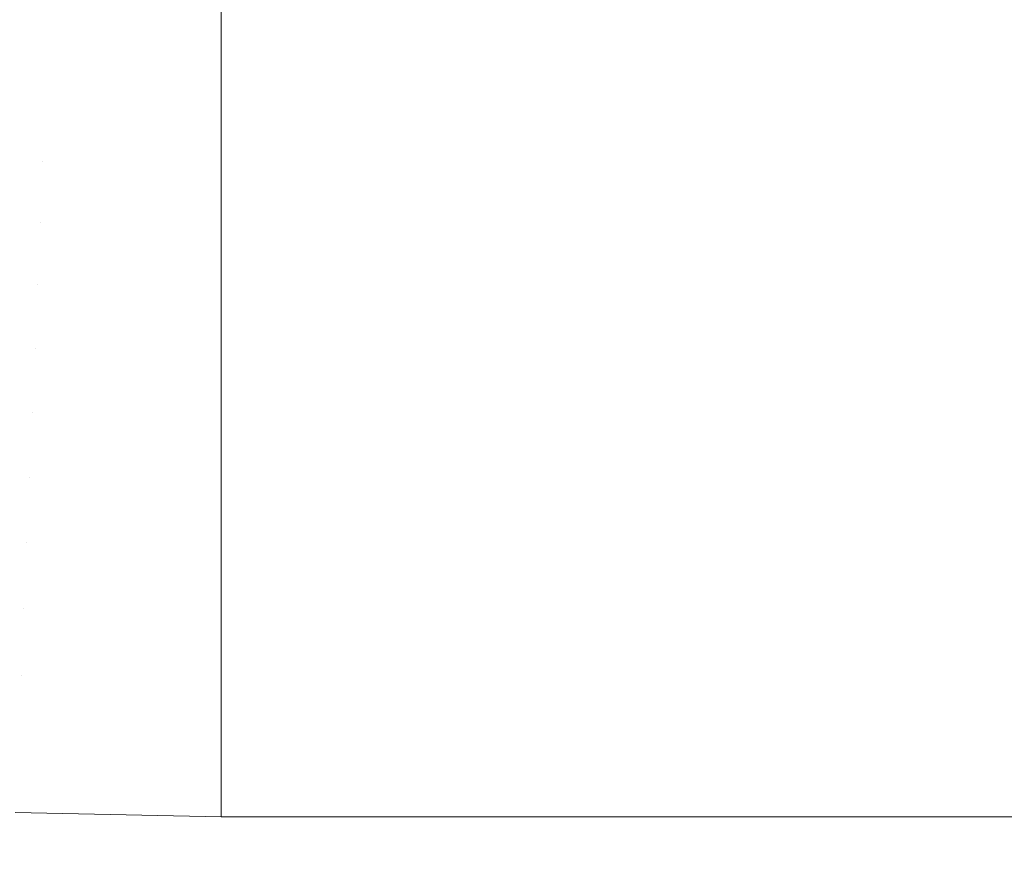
# Model space of a CAD drawing. Header units: centimetres. Extents: x -25.9 to 27.4, y 34.1 to 35.9.
# Tile 118 of 256: x -7.7659 to -7.7051, y 34.3381 to 34.3894. Entities that reach past the tile are written whole.
import ezdxf

# ---------------------------------------------------------------- set-up
doc = ezdxf.new("R2010")
doc.units = ezdxf.units.CM
doc.header["$LTSCALE"] = 2.54
doc.layers.add('Lucido design-1', color=7, linetype='Continuous')

# ---------------------------------------------------------------- blocks, each defined once
blk = doc.blocks.new('Gruppo-5-1')
at = {"color": 7, "linetype": 'Continuous', "lineweight": 9}
for points in [[(-25.75346, 35.840112, -9.381992), (-25.75346, 34.240112, -9.381992), (27.34654, 34.240112, -9.381992), (27.34654, 35.840112, -9.381992)], [(-25.75346, 35.840112, -33.348755), (-25.75346, 34.240112, -33.348755), (27.34654, 34.240112, -33.348755), (27.34654, 35.840112, -33.348755)]]:
    blk.add_3dface(points, dxfattribs=at)
for points, invisible_edges in [([(-7.764168, 34.388036, -10.169884), (-7.774857, 34.388718, -10.169884), (-7.774555, 34.392269, -10.167854), (-7.764017, 34.391597, -10.167854)], 15), ([(-7.764168, 34.388036, -34.136647), (-7.774857, 34.388718, -34.136647), (-7.774555, 34.392269, -34.134617), (-7.764017, 34.391597, -34.134617)], 15), ([(-7.75346, 34.390102, -10.168577), (-7.75346, 34.387809, -10.169884), (-7.764168, 34.388036, -10.169884), (-7.764017, 34.391597, -10.167854)], 14), ([(-7.75346, 34.390102, -34.13534), (-7.75346, 34.387809, -34.136647), (-7.764168, 34.388036, -34.136647), (-7.764017, 34.391597, -34.134617)], 14), ([(-7.75346, 34.387809, -10.169884), (-7.75346, 34.390102, -10.168577), (9.34654, 34.390102, -10.168577), (9.34654, 34.387809, -10.169884)], 10), ([(-7.75346, 34.387809, -34.136647), (-7.75346, 34.390102, -34.13534), (9.34654, 34.390102, -34.13534), (9.34654, 34.387809, -34.136647)], 10), ([(-7.764323, 34.384392, -10.171767), (-7.775166, 34.385083, -10.171767), (-7.774857, 34.388718, -10.169884), (-7.764168, 34.388036, -10.169884)], 15), ([(-7.764323, 34.384392, -34.13853), (-7.775166, 34.385083, -34.13853), (-7.774857, 34.388718, -34.136647), (-7.764168, 34.388036, -34.136647)], 15), ([(-7.75346, 34.386277, -10.170674), (-7.75346, 34.384161, -10.171767), (-7.764323, 34.384392, -10.171767), (-7.764168, 34.388036, -10.169884)], 14), ([(-7.75346, 34.386277, -34.137438), (-7.75346, 34.384161, -34.13853), (-7.764323, 34.384392, -34.13853), (-7.764168, 34.388036, -34.136647)], 14), ([(-7.764168, 34.388036, -10.169884), (-7.75346, 34.387809, -10.169884), (-7.75346, 34.386277, -10.170674)], 9), ([(-7.764168, 34.388036, -34.136647), (-7.75346, 34.387809, -34.136647), (-7.75346, 34.386277, -34.137438)], 9), ([(9.34654, 34.387809, -10.169884), (9.34654, 34.386277, -10.170674), (-7.75346, 34.386277, -10.170674), (-7.75346, 34.387809, -10.169884)], 10), ([(9.34654, 34.387809, -34.136647), (9.34654, 34.386277, -34.137438), (-7.75346, 34.386277, -34.137438), (-7.75346, 34.387809, -34.136647)], 10), ([(-7.75346, 34.384161, -10.171767), (-7.75346, 34.386277, -10.170674), (9.34654, 34.386277, -10.170674), (9.34654, 34.384161, -10.171767)], 10), ([(-7.75346, 34.384161, -34.13853), (-7.75346, 34.386277, -34.137438), (9.34654, 34.386277, -34.137438), (9.34654, 34.384161, -34.13853)], 10), ([(-7.764481, 34.38067, -10.173501), (-7.775482, 34.381371, -10.173501), (-7.775166, 34.385083, -10.171767), (-7.764323, 34.384392, -10.171767)], 15), ([(-7.764481, 34.38067, -34.140264), (-7.775482, 34.381371, -34.140264), (-7.775166, 34.385083, -34.13853), (-7.764323, 34.384392, -34.13853)], 15), ([(-7.764481, 34.38067, -10.173501), (-7.764323, 34.384392, -10.171767), (-7.75346, 34.384161, -10.171767), (-7.75346, 34.382365, -10.172603)], 11), ([(-7.764481, 34.38067, -34.140264), (-7.764323, 34.384392, -34.13853), (-7.75346, 34.384161, -34.13853), (-7.75346, 34.382365, -34.139366)], 11), ([(9.34654, 34.384161, -10.171767), (9.34654, 34.382365, -10.172603), (-7.75346, 34.382365, -10.172603), (-7.75346, 34.384161, -10.171767)], 10), ([(9.34654, 34.384161, -34.13853), (9.34654, 34.382365, -34.139366), (-7.75346, 34.382365, -34.139366), (-7.75346, 34.384161, -34.13853)], 10), ([(-7.75346, 34.382365, -10.172603), (-7.75346, 34.380436, -10.173501), (-7.764481, 34.38067, -10.173501)], 10), ([(-7.75346, 34.382365, -34.139366), (-7.75346, 34.380436, -34.140264), (-7.764481, 34.38067, -34.140264)], 10), ([(-7.75346, 34.380436, -10.173501), (-7.75346, 34.382365, -10.172603), (9.34654, 34.382365, -10.172603), (9.34654, 34.380436, -10.173501)], 10), ([(-7.75346, 34.380436, -34.140264), (-7.75346, 34.382365, -34.139366), (9.34654, 34.382365, -34.139366), (9.34654, 34.380436, -34.140264)], 10), ([(-7.764642, 34.376876, -10.175082), (-7.775804, 34.377588, -10.175082), (-7.775482, 34.381371, -10.173501), (-7.764481, 34.38067, -10.173501)], 15), ([(-7.764642, 34.376876, -34.141845), (-7.775804, 34.377588, -34.141845), (-7.775482, 34.381371, -34.140264), (-7.764481, 34.38067, -34.140264)], 15), ([(-7.764642, 34.376876, -10.175082), (-7.764481, 34.38067, -10.173501), (-7.75346, 34.380436, -10.173501), (-7.75346, 34.378372, -10.17436)], 11), ([(-7.764642, 34.376876, -34.141845), (-7.764481, 34.38067, -34.140264), (-7.75346, 34.380436, -34.140264), (-7.75346, 34.378372, -34.141123)], 11), ([(9.34654, 34.380436, -10.173501), (9.34654, 34.378372, -10.17436), (-7.75346, 34.378372, -10.17436), (-7.75346, 34.380436, -10.173501)], 10), ([(9.34654, 34.380436, -34.140264), (9.34654, 34.378372, -34.141123), (-7.75346, 34.378372, -34.141123), (-7.75346, 34.380436, -34.140264)], 10), ([(-7.75346, 34.378372, -10.17436), (-7.75346, 34.376639, -10.175082), (-7.764642, 34.376876, -10.175082)], 10), ([(-7.75346, 34.378372, -34.141123), (-7.75346, 34.376639, -34.141845), (-7.764642, 34.376876, -34.141845)], 10), ([(-7.75346, 34.376639, -10.175082), (-7.75346, 34.378372, -10.17436), (9.34654, 34.378372, -10.17436), (9.34654, 34.376639, -10.175082)], 10), ([(-7.75346, 34.376639, -34.141845), (-7.75346, 34.378372, -34.141123), (9.34654, 34.378372, -34.141123), (9.34654, 34.376639, -34.141845)], 10), ([(-7.764806, 34.373018, -10.176506), (-7.776132, 34.37374, -10.176506), (-7.775804, 34.377588, -10.175082), (-7.764642, 34.376876, -10.175082)], 15), ([(-7.764806, 34.373018, -34.143269), (-7.776132, 34.37374, -34.143269), (-7.775804, 34.377588, -34.141845), (-7.764642, 34.376876, -34.141845)], 15), ([(-7.764806, 34.373018, -10.176506), (-7.764642, 34.376876, -10.175082), (-7.75346, 34.376639, -10.175082), (-7.75346, 34.374307, -10.175942)], 11), ([(-7.764806, 34.373018, -34.143269), (-7.764642, 34.376876, -34.141845), (-7.75346, 34.376639, -34.141845), (-7.75346, 34.374307, -34.142705)], 11), ([(9.34654, 34.376639, -10.175082), (9.34654, 34.374307, -10.175942), (-7.75346, 34.374307, -10.175942), (-7.75346, 34.376639, -10.175082)], 10), ([(9.34654, 34.376639, -34.141845), (9.34654, 34.374307, -34.142705), (-7.75346, 34.374307, -34.142705), (-7.75346, 34.376639, -34.141845)], 10), ([(-7.75346, 34.374307, -10.175942), (-7.75346, 34.372777, -10.176506), (-7.764806, 34.373018, -10.176506)], 10), ([(-7.75346, 34.374307, -34.142705), (-7.75346, 34.372777, -34.143269), (-7.764806, 34.373018, -34.143269)], 10), ([(-7.75346, 34.372777, -10.176506), (-7.75346, 34.374307, -10.175942), (9.34654, 34.374307, -10.175942), (9.34654, 34.372777, -10.176506)], 10), ([(-7.75346, 34.372777, -34.143269), (-7.75346, 34.374307, -34.142705), (9.34654, 34.374307, -34.142705), (9.34654, 34.372777, -34.143269)], 10), ([(-7.764972, 34.369101, -10.177771), (-7.776464, 34.369834, -10.177771), (-7.776132, 34.37374, -10.176506), (-7.764806, 34.373018, -10.176506)], 15), ([(-7.764972, 34.369101, -34.144534), (-7.776464, 34.369834, -34.144534), (-7.776132, 34.37374, -34.143269), (-7.764806, 34.373018, -34.143269)], 15), ([(-7.764972, 34.369101, -10.177771), (-7.764806, 34.373018, -10.176506), (-7.75346, 34.372777, -10.176506), (-7.75346, 34.370177, -10.177345)], 11), ([(-7.764972, 34.369101, -34.144534), (-7.764806, 34.373018, -34.143269), (-7.75346, 34.372777, -34.143269), (-7.75346, 34.370177, -34.144108)], 11), ([(9.34654, 34.372777, -10.176506), (9.34654, 34.370177, -10.177345), (-7.75346, 34.370177, -10.177345), (-7.75346, 34.372777, -10.176506)], 10), ([(9.34654, 34.372777, -34.143269), (9.34654, 34.370177, -34.144108), (-7.75346, 34.370177, -34.144108), (-7.75346, 34.372777, -34.143269)], 10), ([(-7.75346, 34.370177, -10.177345), (-7.75346, 34.368857, -10.177771), (-7.764972, 34.369101, -10.177771)], 10), ([(-7.75346, 34.370177, -34.144108), (-7.75346, 34.368857, -34.144534), (-7.764972, 34.369101, -34.144534)], 10), ([(-7.75346, 34.368857, -10.177771), (-7.75346, 34.370177, -10.177345), (9.34654, 34.370177, -10.177345), (9.34654, 34.368857, -10.177771)], 10), ([(-7.75346, 34.368857, -34.144534), (-7.75346, 34.370177, -34.144108), (9.34654, 34.370177, -34.144108), (9.34654, 34.368857, -34.144534)], 10), ([(-7.765141, 34.365132, -10.178875), (-7.776801, 34.365875, -10.178875), (-7.776464, 34.369834, -10.177771), (-7.764972, 34.369101, -10.177771)], 15), ([(-7.765141, 34.365132, -34.145638), (-7.776801, 34.365875, -34.145638), (-7.776464, 34.369834, -34.144534), (-7.764972, 34.369101, -34.144534)], 15), ([(-7.765141, 34.365132, -10.178875), (-7.764972, 34.369101, -10.177771), (-7.75346, 34.368857, -10.177771), (-7.75346, 34.365989, -10.178568)], 11), ([(-7.765141, 34.365132, -34.145638), (-7.764972, 34.369101, -34.144534), (-7.75346, 34.368857, -34.144534), (-7.75346, 34.365989, -34.145331)], 11), ([(9.34654, 34.368857, -10.177771), (9.34654, 34.365989, -10.178568), (-7.75346, 34.365989, -10.178568), (-7.75346, 34.368857, -10.177771)], 10), ([(9.34654, 34.368857, -34.144534), (9.34654, 34.365989, -34.145331), (-7.75346, 34.365989, -34.145331), (-7.75346, 34.368857, -34.144534)], 10), ([(-7.765312, 34.361117, -10.179814), (-7.777142, 34.361871, -10.179814), (-7.776801, 34.365875, -10.178875), (-7.765141, 34.365132, -10.178875)], 15), ([(-7.765312, 34.361117, -34.146578), (-7.777142, 34.361871, -34.146578), (-7.776801, 34.365875, -34.145638), (-7.765141, 34.365132, -34.145638)], 15), ([(-7.75346, 34.365989, -10.178568), (-7.75346, 34.364884, -10.178875), (-7.765141, 34.365132, -10.178875)], 10), ([(-7.75346, 34.365989, -34.145331), (-7.75346, 34.364884, -34.145638), (-7.765141, 34.365132, -34.145638)], 10), ([(-7.75346, 34.364884, -10.178875), (-7.75346, 34.365989, -10.178568), (9.34654, 34.365989, -10.178568), (9.34654, 34.364884, -10.178875)], 10), ([(-7.75346, 34.364884, -34.145638), (-7.75346, 34.365989, -34.145331), (9.34654, 34.365989, -34.145331), (9.34654, 34.364884, -34.145638)], 10), ([(-7.765312, 34.361117, -10.179814), (-7.765141, 34.365132, -10.178875), (-7.75346, 34.364884, -10.178875), (-7.75346, 34.361753, -10.179607)], 11), ([(-7.765312, 34.361117, -34.146578), (-7.765141, 34.365132, -34.145638), (-7.75346, 34.364884, -34.145638), (-7.75346, 34.361753, -34.14637)], 11), ([(9.34654, 34.364884, -10.178875), (9.34654, 34.361753, -10.179607), (-7.75346, 34.361753, -10.179607), (-7.75346, 34.364884, -10.178875)], 10), ([(9.34654, 34.364884, -34.145638), (9.34654, 34.361753, -34.14637), (-7.75346, 34.361753, -34.14637), (-7.75346, 34.364884, -34.145638)], 10), ([(-7.765484, 34.357063, -10.180588), (-7.777486, 34.357829, -10.180588), (-7.777142, 34.361871, -10.179814), (-7.765312, 34.361117, -10.179814)], 15), ([(-7.765484, 34.357063, -34.147351), (-7.777486, 34.357829, -34.147351), (-7.777142, 34.361871, -34.146578), (-7.765312, 34.361117, -34.146578)], 15), ([(-7.75346, 34.361753, -10.179607), (-7.75346, 34.360865, -10.179814), (-7.765312, 34.361117, -10.179814)], 10), ([(-7.75346, 34.361753, -34.14637), (-7.75346, 34.360865, -34.146578), (-7.765312, 34.361117, -34.146578)], 10), ([(-7.75346, 34.360865, -10.179814), (-7.75346, 34.361753, -10.179607), (9.34654, 34.361753, -10.179607), (9.34654, 34.360865, -10.179814)], 10), ([(-7.75346, 34.360865, -34.146578), (-7.75346, 34.361753, -34.14637), (9.34654, 34.361753, -34.14637), (9.34654, 34.360865, -34.146578)], 10), ([(-7.765484, 34.357063, -10.180588), (-7.765312, 34.361117, -10.179814), (-7.75346, 34.360865, -10.179814), (-7.75346, 34.357475, -10.180461)], 11), ([(-7.765484, 34.357063, -34.147351), (-7.765312, 34.361117, -34.146578), (-7.75346, 34.360865, -34.146578), (-7.75346, 34.357475, -34.147224)], 11), ([(9.34654, 34.360865, -10.179814), (9.34654, 34.357475, -10.180461), (-7.75346, 34.357475, -10.180461), (-7.75346, 34.360865, -10.179814)], 10), ([(9.34654, 34.360865, -34.146578), (9.34654, 34.357475, -34.147224), (-7.75346, 34.357475, -34.147224), (-7.75346, 34.360865, -34.146578)], 10), ([(-7.765657, 34.352978, -10.181194), (-7.777833, 34.353754, -10.181194), (-7.777486, 34.357829, -10.180588), (-7.765484, 34.357063, -10.180588)], 15), ([(-7.765657, 34.352978, -34.147957), (-7.777833, 34.353754, -34.147957), (-7.777486, 34.357829, -34.147351), (-7.765484, 34.357063, -34.147351)], 15), ([(-7.75346, 34.357475, -10.180461), (-7.75346, 34.356808, -10.180588), (-7.765484, 34.357063, -10.180588)], 10), ([(-7.75346, 34.357475, -34.147224), (-7.75346, 34.356808, -34.147351), (-7.765484, 34.357063, -34.147351)], 10), ([(-7.75346, 34.356808, -10.180588), (-7.75346, 34.357475, -10.180461), (9.34654, 34.357475, -10.180461), (9.34654, 34.356808, -10.180588)], 10), ([(-7.75346, 34.356808, -34.147351), (-7.75346, 34.357475, -34.147224), (9.34654, 34.357475, -34.147224), (9.34654, 34.356808, -34.147351)], 10), ([(-7.765657, 34.352978, -10.181194), (-7.765484, 34.357063, -10.180588), (-7.75346, 34.356808, -10.180588), (-7.75346, 34.353163, -10.181128)], 11), ([(-7.765657, 34.352978, -34.147957), (-7.765484, 34.357063, -34.147351), (-7.75346, 34.356808, -34.147351), (-7.75346, 34.353163, -34.147891)], 11), ([(9.34654, 34.356808, -10.180588), (9.34654, 34.353163, -10.181128), (-7.75346, 34.353163, -10.181128), (-7.75346, 34.356808, -10.180588)], 10), ([(9.34654, 34.356808, -34.147351), (9.34654, 34.353163, -34.147891), (-7.75346, 34.353163, -34.147891), (-7.75346, 34.356808, -34.147351)], 10), ([(-7.765832, 34.348867, -10.18163), (-7.778182, 34.349655, -10.18163), (-7.777833, 34.353754, -10.181194), (-7.765657, 34.352978, -10.181194)], 15), ([(-7.765832, 34.348867, -34.148393), (-7.778182, 34.349655, -34.148393), (-7.777833, 34.353754, -34.147957), (-7.765657, 34.352978, -34.147957)], 15), ([(-7.765832, 34.348867, -10.18163), (-7.765657, 34.352978, -10.181194), (-7.75346, 34.352719, -10.181194), (-7.75346, 34.348827, -10.181607)], 11), ([(-7.765832, 34.348867, -34.148393), (-7.765657, 34.352978, -34.147957), (-7.75346, 34.352719, -34.147957), (-7.75346, 34.348827, -34.14837)], 11), ([(-7.75346, 34.353163, -10.181128), (-7.75346, 34.352719, -10.181194), (-7.765657, 34.352978, -10.181194)], 10), ([(-7.75346, 34.353163, -34.147891), (-7.75346, 34.352719, -34.147957), (-7.765657, 34.352978, -34.147957)], 10), ([(-7.75346, 34.352719, -10.181194), (-7.75346, 34.353163, -10.181128), (9.34654, 34.353163, -10.181128), (9.34654, 34.352719, -10.181194)], 10), ([(-7.75346, 34.352719, -34.147957), (-7.75346, 34.353163, -34.147891), (9.34654, 34.353163, -34.147891), (9.34654, 34.352719, -34.147957)], 10), ([(9.34654, 34.352719, -10.181194), (9.34654, 34.348827, -10.181607), (-7.75346, 34.348827, -10.181607), (-7.75346, 34.352719, -10.181194)], 10), ([(9.34654, 34.352719, -34.147957), (9.34654, 34.348827, -34.14837), (-7.75346, 34.348827, -34.14837), (-7.75346, 34.352719, -34.147957)], 10), ([(-7.766007, 34.344738, -10.181897), (-7.778532, 34.345537, -10.181897), (-7.778182, 34.349655, -10.18163), (-7.765832, 34.348867, -10.18163)], 15), ([(-7.766007, 34.344738, -34.14866), (-7.778532, 34.345537, -34.14866), (-7.778182, 34.349655, -34.148393), (-7.765832, 34.348867, -34.148393)], 15), ([(-7.75346, 34.344472, -10.181897), (-7.766007, 34.344738, -10.181897), (-7.765832, 34.348867, -10.18163), (-7.75346, 34.348604, -10.18163)], 7), ([(-7.75346, 34.344472, -34.14866), (-7.766007, 34.344738, -34.14866), (-7.765832, 34.348867, -34.148393), (-7.75346, 34.348604, -34.148393)], 7), ([(-7.75346, 34.348827, -10.181607), (-7.75346, 34.348604, -10.18163), (-7.765832, 34.348867, -10.18163)], 10), ([(-7.75346, 34.348827, -34.14837), (-7.75346, 34.348604, -34.148393), (-7.765832, 34.348867, -34.148393)], 10), ([(-7.75346, 34.348604, -10.18163), (-7.75346, 34.348827, -10.181607), (9.34654, 34.348827, -10.181607), (9.34654, 34.348604, -10.18163)], 10), ([(-7.75346, 34.348604, -34.148393), (-7.75346, 34.348827, -34.14837), (9.34654, 34.348827, -34.14837), (9.34654, 34.348604, -34.148393)], 10), ([(9.34654, 34.348604, -10.18163), (9.34654, 34.344474, -10.181896), (-7.75346, 34.344474, -10.181896), (-7.75346, 34.348604, -10.18163)], 10), ([(9.34654, 34.348604, -34.148393), (9.34654, 34.344474, -34.14866), (-7.75346, 34.344474, -34.14866), (-7.75346, 34.348604, -34.148393)], 10), ([(-7.75346, 34.340112, -10.181992), (-7.766192, 34.340382, -10.181992), (-7.766007, 34.344738, -10.181897), (-7.75346, 34.344472, -10.181897)], 6), ([(-7.75346, 34.340112, -34.148755), (-7.766192, 34.340382, -34.148755), (-7.766007, 34.344738, -34.14866), (-7.75346, 34.344472, -34.14866)], 6), ([(-7.75346, 34.344474, -10.181896), (9.34654, 34.344474, -10.181896), (9.34654, 34.340112, -10.181992), (-7.75346, 34.340112, -10.181992)], 1), ([(-7.75346, 34.344474, -34.14866), (9.34654, 34.344474, -34.14866), (9.34654, 34.340112, -34.148755), (-7.75346, 34.340112, -34.148755)], 1), ([(-25.75346, 34.240112, -10.181992), (-7.766192, 34.340382, -10.181992), (-7.75346, 34.340112, -10.181992)], 9), ([(-25.75346, 34.240112, -34.148755), (-7.766192, 34.340382, -34.148755), (-7.75346, 34.340112, -34.148755)], 9), ([(-7.75346, 34.340112, -10.181992), (9.34654, 34.340112, -10.181992), (27.34654, 34.240112, -10.181992), (-25.75346, 34.240112, -10.181992)], 10), ([(-7.75346, 34.340112, -34.148755), (9.34654, 34.340112, -34.148755), (27.34654, 34.240112, -34.148755), (-25.75346, 34.240112, -34.148755)], 10)]:
    blk.add_3dface(points, dxfattribs=dict(at, invisible_edges=invisible_edges))

msp = doc.modelspace()

# ---------------------------------------------------------------- block references
at = {"layer": 'Lucido design-1', "color": 7}
msp.add_blockref('Gruppo-5-1', (0, 0), dxfattribs=at)

doc.saveas('drawing.dxf')
